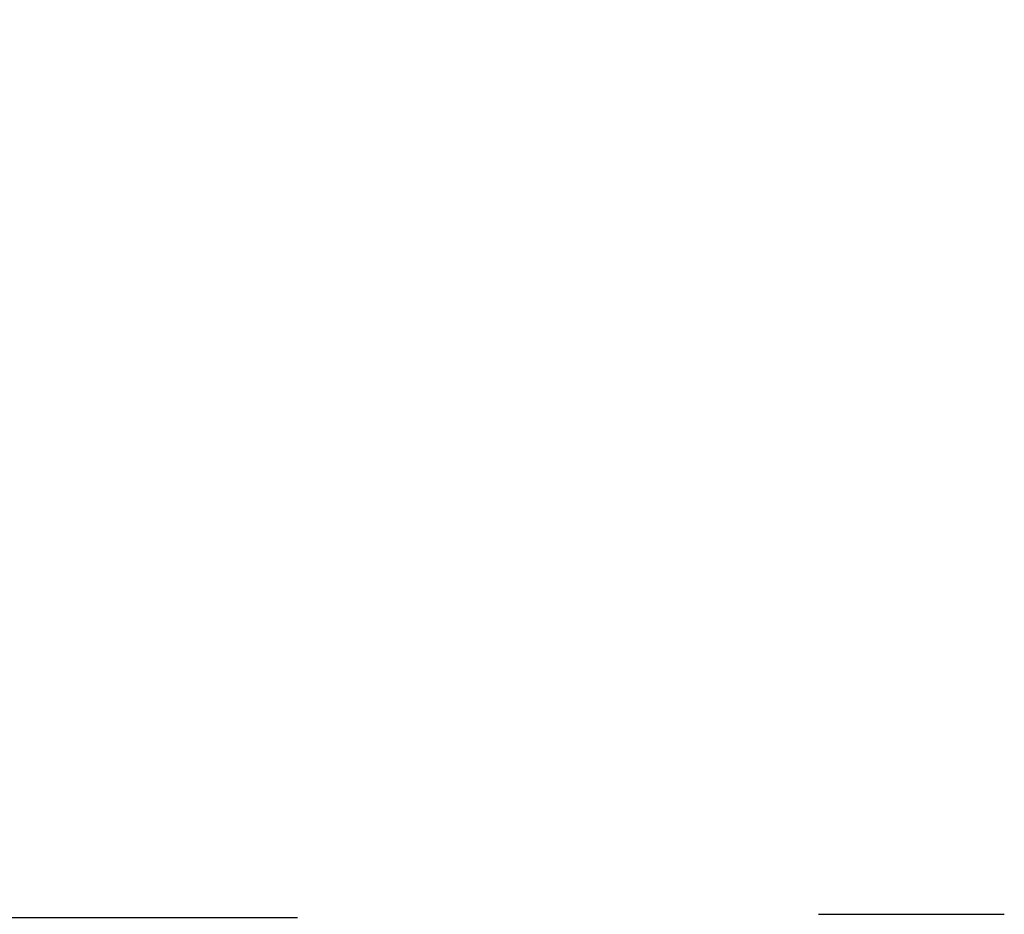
# Model space of a CAD drawing. Extents: x -559 to 8072, y -785 to 867.
# Tile 7 of 27: x 7569 to 7611, y -305 to -267. Entities that reach past the tile are written whole.
import ezdxf

# ---------------------------------------------------------------- set-up
doc = ezdxf.new("R2010")
doc.units = 0
doc.header["$LTSCALE"] = 2
doc.header["$MEASUREMENT"] = 0
doc.layers.get('DEFPOINTS').update_dxf_attribs({"linetype": 'CONTINUOUS'})
doc.layers.add('02___PRT_ALL_AXES', color=7, linetype='CONTINUOUS')
doc.layers.add('OGGETTO', color=7, linetype='CONTINUOUS', lineweight=25)
doc.styles.add('ISO', font='tahoma.ttf')
doc.dimstyles.new('ISO-25', dxfattribs={"dimtxt": 20, "dimasz": 4, "dimexe": 1, "dimexo": 1.5, "dimgap": 1.5, "dimtad": 1, "dimdec": 0, "dimtxsty": 'ISO', "dimcen": 2.5, "dimclrd": 7, "dimclre": 7, "dimclrt": 7, "dimadec": 0, "dimazin": 0, "dimtfac": 1, "dimtdec": 0, "dimtmove": 0, "dimatfit": 3, "dimfxl": 1, "dimlwd": 13, "dimarcsym": 0})

# ---------------------------------------------------------------- blocks, each defined once
blk = doc.blocks.new('*D33')
at = {"layer": 'DEFPOINTS', "color": 0, "transparency": 16777216}
for p in [(7582.024, -305.42), (7552.769, -343.118), (7582.02, -343.118)]:
    blk.add_point(p, dxfattribs=at)
at = {"layer": 'OGGETTO', "color": 7, "lineweight": 13, "transparency": 16777216}
for p, q in [((7552.769, -305.42), (7552.769, -249.546)), ((7552.769, -339.118), (7552.769, -309.42))]:
    blk.add_line(p, q, dxfattribs=at)
at = {"layer": 'OGGETTO', "color": 7, "lineweight": -2, "transparency": 16777216}
for p, q in [((7580.524, -305.42), (7551.769, -305.42)), ((7580.52, -343.118), (7551.769, -343.118))]:
    blk.add_line(p, q, dxfattribs=at)
at = {"layer": 'OGGETTO', "color": 7, "transparency": 16777216}
for points in [[(7552.102, -309.42), (7553.436, -309.42), (7552.769, -305.42)], [(7552.102, -339.118), (7553.436, -339.118), (7552.769, -343.118)]]:
    blk.add_solid(points, dxfattribs=at)
at = {"layer": 'OGGETTO', "color": 7, "transparency": 16777216, "insert": (7539.872, -274.854), "char_height": 20, "attachment_point": 5, "rotation": 90, "style": 'ISO'}
blk.add_mtext('%%c38', dxfattribs=at)

msp = doc.modelspace()

# ---------------------------------------------------------------- linework, layer by layer
at = {"layer": '02___PRT_ALL_AXES', "color": 7, "linetype": 'Continuous'}
msp.add_line((7602.886, -305.266), (7610.853, -305.266), dxfattribs=at)

# ---------------------------------------------------------------- dimensions: what is measured, and where the dimension line sits
at = {"layer": 'OGGETTO'}
dim = msp.add_linear_dim(base=(7552.769, -343.118), p1=(7582.024, -305.42), p2=(7582.02, -343.118), angle=90, text='%%c<>', dimstyle='ISO-25', dxfattribs=at)
dim.commit()
dim.dimension.update_dxf_attribs({"geometry": '*D33', "text_midpoint": (7552.769, -274.854), "dimtype": 160})

doc.saveas('drawing.dxf')
